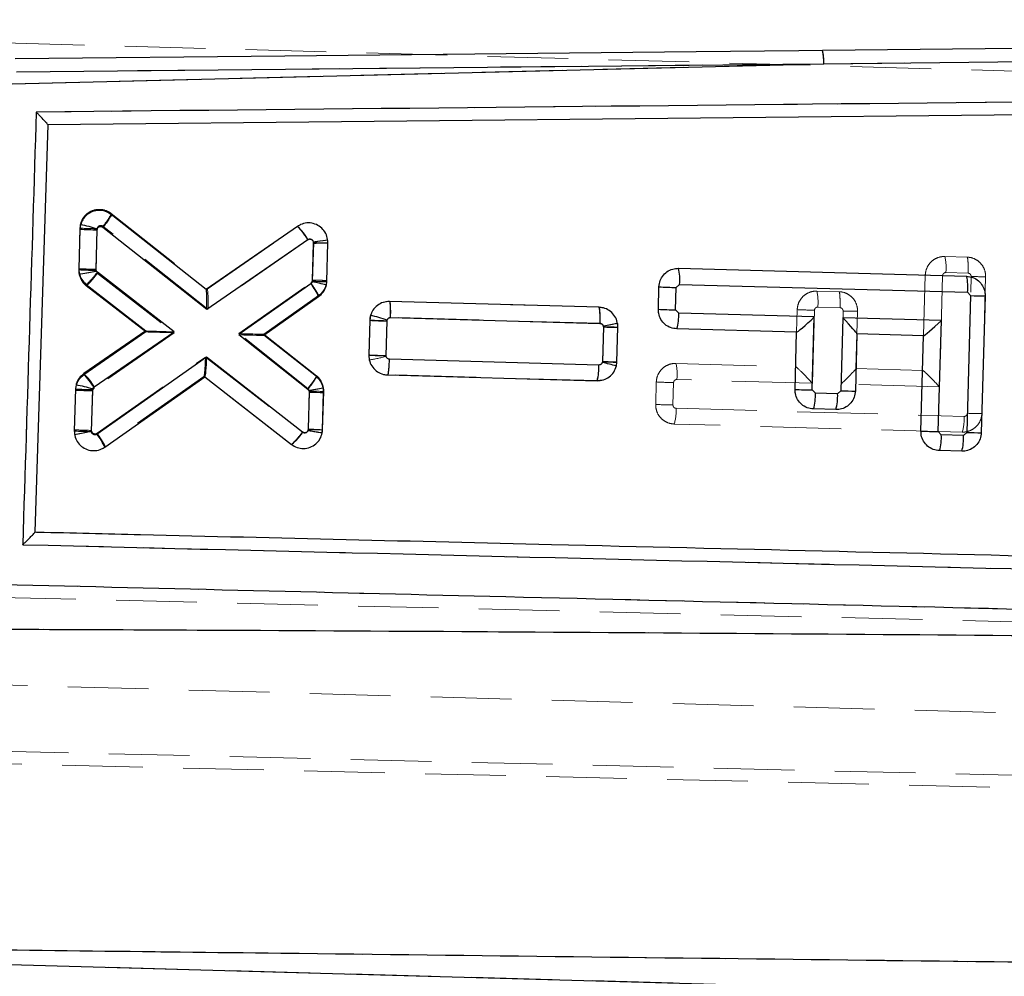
# Model space of a CAD drawing. Header units: millimetres. Extents: x 0 to 420, y 0 to 297.
# Tile 15 of 28: x 173 to 188, y 228 to 243. Entities that reach past the tile are written whole.
import ezdxf

# ---------------------------------------------------------------- set-up
doc = ezdxf.new("R2010")
doc.units = ezdxf.units.MM
doc.linetypes.add('HIDDEN', pattern=[1.905, 1.27, -0.635])
doc.layers.add('FORMATO', color=179, linetype='Continuous')
doc.styles.add('SLDTEXTSTYLE0', font='TXT', dxfattribs={"width": 0.75})
doc.dimstyles.new('SLDDIMSTYLE1', dxfattribs={"dimtxt": 3.5, "dimasz": 3.302, "dimexe": 0, "dimexo": 0.0625, "dimgap": 0.875, "dimtad": 1, "dimdec": 1, "dimrnd": 1e-09, "dimzin": 12, "dimdsep": 46, "dimtxsty": 'SLDTEXTSTYLE0', "dimsah": 1, "dimcen": 0.09, "dimadec": 0, "dimazin": 3, "dimtfac": 1, "dimtofl": 0, "dimtmove": 0, "dimatfit": 3, "dimfxl": 0, "dimfrac": 2, "dimtolj": 1, "dimtzin": 12, "dimarcsym": 0})
doc.dimstyles.new('SLDDIMSTYLE2', dxfattribs={"dimtxt": 3.5, "dimasz": 3.302, "dimexe": 0, "dimexo": 0.0625, "dimgap": 0.875, "dimtad": 1, "dimdec": 1, "dimrnd": 1e-09, "dimzin": 12, "dimdsep": 46, "dimtxsty": 'SLDTEXTSTYLE0', "dimsah": 1, "dimcen": 0.09, "dimadec": 0, "dimazin": 3, "dimtfac": 1, "dimtdec": 1, "dimtofl": 0, "dimtmove": 0, "dimatfit": 3, "dimfxl": 0, "dimfrac": 2, "dimtolj": 1, "dimtzin": 12, "dimarcsym": 0})

# ---------------------------------------------------------------- blocks, each defined once
blk = doc.blocks.new('_D_2')
at = {"layer": 'FORMATO'}
for p, q in [((226.79, 236.722), (226.756, 272.936)), ((60.113, 246.912), (60.088, 272.777)), ((60.089, 271.777), (226.757, 271.936))]:
    blk.add_line(p, q, dxfattribs=at)
for points in [[(226.757, 271.936), (223.454, 272.441), (223.455, 271.425)], [(60.089, 271.777), (63.392, 271.273), (63.391, 272.289)]]:
    blk.add_solid(points, dxfattribs=at)
at = {"layer": 'FORMATO', "insert": (135.907, 276.361), "char_height": 3.5, "attachment_point": 1, "rotation": 0.0544, "style": 'SLDTEXTSTYLE0'}
blk.add_mtext('166.7', dxfattribs=at)
blk = doc.blocks.new('_D_3')
at = {"layer": 'FORMATO'}
for p, q in [((205.36, 248.571), (238.138, 248.571)), ((237.138, 248.571), (237.138, 214.218)), ((128.555, 214.218), (238.138, 214.218))]:
    blk.add_line(p, q, dxfattribs=at)
for points in [[(237.138, 248.571), (236.63, 245.269), (237.646, 245.269)], [(237.138, 214.218), (237.646, 217.52), (236.63, 217.52)]]:
    blk.add_solid(points, dxfattribs=at)
at = {"layer": 'FORMATO', "insert": (232.626, 227.164), "char_height": 3.5, "attachment_point": 1, "rotation": 90, "style": 'SLDTEXTSTYLE0'}
blk.add_mtext('34.4', dxfattribs=at)

msp = doc.modelspace()

# ---------------------------------------------------------------- linework, layer by layer
at = {"color": 7, "linetype": 'HIDDEN', "lineweight": 18}
for p, q in [((166.5744, 242.9145), (201.5075, 241.9417)), ((185.1946, 242.4277), (202.3571, 242.5991)), ((172.1978, 242.1058), (185.1946, 242.4277)), ((172.487, 242.2993), (185.1946, 242.4277)), ((173.981, 240.0693), (175.4914, 238.8761)), ((173.4691, 239.1818), (173.4873, 239.8395)), ((173.7592, 239.8298), (173.741, 239.1723)), ((175.5026, 238.5633), (173.848, 239.8704)), ((175.4903, 238.877), (176.9106, 239.8627)), ((176.9106, 239.8627), (176.9107, 239.8628)), ((177.075, 239.6545), (175.5026, 238.5633)), ((177.1446, 239.023), (177.1606, 239.5997)), ((177.1606, 239.5997), (177.1594, 239.6222)), ((177.3888, 239.6054), (177.3725, 239.0174)), ((177.3862, 239.6538), (177.3862, 239.6538)), ((187.1013, 239.3931), (187.4513, 239.3834)), ((187.5134, 239.3749), (187.4512, 239.3834)), ((173.4691, 239.1818), (173.4743, 239.1172)), ((173.741, 239.1723), (173.7419, 239.1611)), ((173.7419, 239.1611), (173.7623, 239.1279)), ((173.7623, 239.1279), (174.9688, 238.1934)), ((187.4664, 239.1308), (187.1164, 239.1405)), ((173.4743, 239.1172), (173.5003, 239.0475)), ((175.9884, 238.1799), (177.1206, 238.978)), ((186.7665, 238.1476), (186.7931, 239.1016)), ((187.065, 239.0919), (187.0162, 237.3417)), ((187.4548, 236.9259), (187.5148, 239.0787)), ((187.7427, 239.0752), (187.6828, 236.9216)), ((174.5243, 238.2071), (173.587, 238.9331)), ((185.0854, 238.849), (185.4354, 238.8393)), ((185.4353, 238.8393), (185.0854, 238.849)), ((185.4354, 238.8393), (185.4353, 238.8393)), ((185.4975, 238.8308), (185.4353, 238.8393)), ((177.2436, 238.777), (176.3838, 238.1709)), ((178.3621, 238.6878), (178.3623, 238.6878)), ((181.6584, 238.5953), (178.3621, 238.6878)), ((178.3623, 238.6878), (181.6584, 238.5953)), ((184.7673, 238.2025), (184.7772, 238.5575)), ((185.0491, 238.5478), (185.017, 237.3978)), ((185.4504, 238.5867), (185.1005, 238.5964)), ((185.4669, 237.3852), (185.4989, 238.5346)), ((185.7017, 237.6308), (185.7268, 238.5311)), ((185.7268, 238.5311), (185.7169, 238.1768)), ((178.0337, 237.8443), (178.0488, 238.3924)), ((178.3207, 238.3815), (178.3055, 237.8345)), ((181.6738, 238.3427), (178.3773, 238.4352)), ((173.5473, 237.5292), (174.5243, 238.2071)), ((174.5243, 238.2071), (173.5473, 237.5292)), ((174.5247, 238.2226), (174.5247, 238.2226)), ((181.7107, 237.7407), (181.7258, 238.2878)), ((181.7258, 238.2878), (181.725, 238.2988)), ((181.9537, 238.2837), (181.9386, 237.7357)), ((181.9386, 237.7357), (181.9537, 238.2837)), ((181.9537, 238.2837), (181.949, 238.3462)), ((174.9688, 238.1934), (173.7129, 237.3218)), ((177.0761, 237.3185), (175.9884, 238.1799)), ((176.3834, 238.1553), (176.3833, 238.1552)), ((176.3838, 238.1709), (177.2095, 237.5171)), ((185.7169, 238.176), (185.7017, 237.6296)), ((173.7577, 236.6118), (175.4627, 237.8107)), ((175.4627, 237.8107), (176.9916, 236.6264)), ((178.3055, 237.8345), (178.3068, 237.8216)), ((178.3583, 237.7793), (181.6544, 237.6869)), ((181.9337, 237.7012), (181.9386, 237.7357)), ((181.9347, 237.7048), (181.9161, 237.6379)), ((182.8676, 237.7103), (184.7529, 237.6574)), ((185.7017, 237.6308), (186.7521, 237.6013)), ((173.5473, 237.5292), (173.5212, 237.5056)), ((175.4347, 237.5036), (173.8791, 236.4097)), ((176.8166, 236.4314), (175.4335, 237.5027)), ((178.3294, 237.5321), (178.3294, 237.5321)), ((181.6257, 237.4397), (178.3294, 237.5321)), ((181.6257, 237.4397), (181.7044, 237.451)), ((181.6472, 237.441), (181.6257, 237.4397)), ((181.6257, 237.4397), (181.6257, 237.4397)), ((185.017, 237.3978), (182.8826, 237.4577)), ((173.3996, 236.6667), (173.4168, 237.2882)), ((173.6886, 237.2768), (173.6714, 236.657)), ((177.0956, 237.2853), (177.0761, 237.3185)), ((177.0795, 236.6679), (177.0963, 237.2752)), ((177.0963, 237.2752), (177.0956, 237.2853)), ((177.3242, 237.2711), (177.3074, 236.6637)), ((182.5495, 237.0653), (182.5593, 237.4187)), ((182.8312, 237.4091), (182.8214, 237.0565)), ((187.0162, 237.3417), (185.4669, 237.3852)), ((182.87, 237.0044), (187.4034, 236.8773)), ((173.6714, 236.657), (173.6725, 236.6452)), ((187.3745, 236.6301), (182.841, 236.7572)), ((173.4065, 236.5933), (173.4065, 236.5934)), ((173.8791, 236.4097), (173.879, 236.4097)), ((198.178, 233.4054), (172.2271, 234.0282)), ((201.2263, 231.8456), (166.2933, 232.8184)), ((166.3256, 231.7498), (220.2746, 230.466)), ((220.1834, 230.2841), (166.0487, 231.5558)), ((170.1284, 228.3155), (195.0617, 227.6211))]:
    msp.add_line(p, q, dxfattribs=at)
at = {"color": 7, "linetype": 'Continuous', "lineweight": 25}
for p, q in [((185.1946, 242.4277), (202.3571, 242.5991)), ((172.1978, 242.1058), (185.1946, 242.4277)), ((172.487, 242.2993), (185.1946, 242.4277)), ((201.5786, 241.7586), (172.9798, 241.4666)), ((172.9798, 241.4666), (172.7779, 235.0582)), ((175.4718, 238.8753), (173.9805, 240.0532)), ((173.4875, 239.8233), (173.47, 239.2017)), ((173.4985, 239.8961), (173.4875, 239.8233)), ((173.742, 239.193), (173.7594, 239.8137)), ((173.7594, 239.8137), (173.7613, 239.8262)), ((173.8482, 239.8538), (175.4836, 238.562)), ((176.9123, 239.868), (175.4718, 238.8753)), ((175.4836, 238.562), (177.0761, 239.6594)), ((177.1615, 239.613), (177.1445, 239.0057)), ((177.3724, 239.0013), (177.3894, 239.6087)), ((174.9692, 238.2074), (173.7635, 239.1477)), ((182.9092, 239.2075), (187.4428, 239.0821)), ((177.1433, 238.9958), (177.1221, 238.9638)), ((177.1445, 239.0057), (177.1433, 238.9958)), ((177.3655, 238.9448), (177.3724, 239.0013)), ((173.587, 238.9539), (174.5247, 238.2226)), ((175.4718, 238.8753), (175.4729, 238.8744)), ((177.1221, 238.9638), (175.988, 238.1641)), ((182.5912, 238.5627), (182.6011, 238.916)), ((182.863, 238.553), (182.873, 238.9063)), ((182.873, 238.9063), (182.9243, 238.9549)), ((182.9243, 238.9549), (187.4578, 238.8295)), ((187.4578, 238.8295), (187.5064, 238.7781)), ((176.3834, 238.1553), (177.2442, 238.7622)), ((181.6578, 238.5937), (178.3615, 238.6848)), ((187.5064, 238.7781), (187.4464, 236.6246)), ((187.7343, 238.7738), (187.6744, 236.6203)), ((182.9116, 238.5016), (182.863, 238.553)), ((178.0488, 238.3895), (178.0335, 237.8415)), ((178.0612, 238.4672), (178.0488, 238.3895)), ((178.3054, 237.8318), (178.3207, 238.3799)), ((178.3207, 238.3799), (178.3229, 238.3935)), ((178.3769, 238.4322), (181.6724, 238.3411)), ((185.0461, 238.4426), (182.9116, 238.5016)), ((185.0141, 237.2925), (185.0461, 238.4426)), ((185.496, 238.4301), (185.4639, 237.28)), ((187.0454, 238.3873), (185.496, 238.4301)), ((186.9966, 236.6371), (187.0454, 238.3873)), ((174.5247, 238.2226), (173.5485, 237.5499)), ((173.7123, 237.3414), (174.9692, 238.2074)), ((181.7258, 238.2852), (181.7105, 237.7371)), ((181.9384, 237.7327), (181.9538, 238.2807)), ((184.7673, 238.2023), (182.8828, 238.2544)), ((184.7422, 237.3022), (184.7673, 238.2023)), ((184.7684, 238.2022), (184.7673, 238.2023)), ((175.988, 238.1641), (177.0743, 237.3041)), ((177.2081, 237.5023), (176.3834, 238.1553)), ((185.7169, 238.176), (185.6919, 237.2757)), ((185.7169, 238.1768), (185.7169, 238.176)), ((186.7665, 238.147), (185.7169, 238.176)), ((186.7247, 236.6468), (186.7665, 238.147)), ((186.7677, 238.147), (186.7665, 238.147)), ((175.4816, 237.8083), (173.7568, 236.5953)), ((176.9906, 236.6315), (175.4816, 237.8083)), ((181.6551, 237.6852), (178.3591, 237.7763)), ((181.7105, 237.7371), (181.709, 237.7259)), ((181.9302, 237.6705), (181.9384, 237.7327)), ((173.8786, 236.3936), (175.4519, 237.5)), ((175.4531, 237.5008), (175.4519, 237.5)), ((175.4519, 237.5), (176.8152, 236.4368)), ((178.3299, 237.5291), (181.6262, 237.438)), ((173.417, 237.3082), (173.3985, 236.6505)), ((173.4257, 237.3724), (173.417, 237.3082)), ((173.6704, 236.6408), (173.6888, 237.2984)), ((173.6888, 237.2984), (173.6904, 237.3096)), ((173.6904, 237.3096), (173.7123, 237.3414)), ((185.0627, 237.2412), (185.0141, 237.2925)), ((185.4639, 237.28), (185.4126, 237.2314)), ((177.0955, 237.2593), (177.0793, 236.6813)), ((177.3069, 236.667), (177.3234, 237.255)), ((185.4126, 237.2314), (185.0627, 237.2412)), ((185.3836, 236.9842), (185.0338, 236.994)), ((177.0793, 236.6813), (177.0767, 236.6575)), ((177.3017, 236.6189), (177.3069, 236.667)), ((187.0452, 236.5857), (186.9966, 236.6371)), ((187.3951, 236.576), (187.0452, 236.5857)), ((187.4464, 236.6246), (187.3951, 236.576)), ((187.3661, 236.3288), (187.0163, 236.3385)), ((172.7779, 235.0582), (172.7779, 235.0572)), ((170.1284, 228.3155), (195.0617, 227.6211))]:
    msp.add_line(p, q, dxfattribs=at)
at = {"color": 7, "linetype": 'Continuous', "lineweight": 25, "flags": 128}
for points in [[(201.036, 242.7959), (200.3524, 242.7891), (193.8778, 242.7237), (185.177, 242.635)], [(185.177, 242.635), (184.804, 242.6311), (183.1853, 242.6145), (176.7107, 242.5476), (172.4701, 242.5034)]]:
    msp.add_lwpolyline(points, dxfattribs=at)
at = {"color": 7, "linetype": 'HIDDEN', "lineweight": 18, "flags": 128}
for points in [[(178.2678, 238.6714), (178.3009, 238.6833), (178.3621, 238.6878), (178.3621, 238.6878), (178.3621, 238.6878)], [(177.1087, 236.3917), (177.0598, 236.3731), (176.9601, 236.3707), (176.8632, 236.4017), (176.8166, 236.4314), (176.8166, 236.4314), (176.8166, 236.4314)]]:
    msp.add_lwpolyline(points, dxfattribs=at)
at = {"color": 7, "linetype": 'Continuous', "lineweight": 25}
for centre, radius, start, end in [((184.4568, 242.4694), 0.739, 356.76289, 12.94602), ((173.9168, 248.1167), 8.3046, 267.03686, 268.91392), ((172.2735, 234.7576), 5.2825, 73.64208, 76.59173), ((176.1904, 239.1323), 1.0307, 30.76015, 45.54458), ((177.3996, 246.1867), 6.578, 267.92603, 269.91173), ((182.1931, 239.038), 0.7359, 353.51229, 13.3136), ((175.7763, 232.5306), 6.6081, 76.08455, 78.06121), ((177.384, 245.5912), 6.5899, 267.91704, 269.89916), ((186.7266, 238.9126), 0.7359, 353.51229, 13.3136), ((176.4288, 238.4062), 0.8897, 23.58327, 38.80731), ((183.0346, 247.2439), 8.3392, 267.02001, 268.88929), ((187.7429, 245.3386), 6.5648, 267.93604, 269.92574), ((183.0247, 246.8906), 8.3392, 267.02001, 268.88929), ((178.4772, 246.6753), 8.2969, 267.04065, 268.91946), ((176.8982, 233.8347), 4.7763, 72.64517, 75.90693), ((182.1929, 238.4603), 0.72, 343.38138, 3.28768), ((181.9749, 245.2516), 6.9709, 267.95245, 269.82622), ((178.4671, 246.1704), 8.3402, 267.01999, 268.88906), ((181.9505, 244.3266), 6.5939, 267.91407, 269.895), ((180.9363, 237.6439), 0.72, 343.38225, 3.2882), ((180.471, 232.3108), 5.5548, 74.77015, 77.12213), ((172.8267, 236.8143), 1.0306, 30.75712, 45.54324), ((173.8533, 245.6585), 8.3617, 267.00909, 268.87333), ((172.1603, 231.4424), 6.0635, 75.38371, 77.95411), ((185.1738, 245.6142), 8.3232, 267.02777, 268.90062), ((185.7004, 243.8405), 6.5648, 267.93604, 269.92574), ((177.3336, 243.8337), 6.5787, 267.92604, 269.91159), ((184.3439, 237.2), 0.72, 343.36987, 3.27642), ((184.6938, 237.1903), 0.72, 343.36987, 3.27642), ((173.8321, 244.9787), 8.3395, 267.01985, 268.88906), ((173.0636, 236.0391), 0.8888, 23.50176, 38.74269), ((187.1563, 244.9588), 8.3232, 267.02777, 268.90062), ((186.3264, 236.5446), 0.72, 343.36987, 3.27642), ((186.6763, 236.5348), 0.72, 343.36987, 3.27642), ((187.6829, 243.1851), 6.5648, 267.93604, 269.92574)]:
    msp.add_arc(centre, radius, start, end, dxfattribs=at)
at = {"color": 7, "linetype": 'HIDDEN', "lineweight": 18}
for centre, radius, start, end in [((184.4568, 242.4694), 0.739, 356.76289, 12.94602), ((173.2648, 240.4043), 0.7906, 317.52655, 334.93218), ((173.9169, 248.1354), 8.307, 267.03568, 268.91219), ((186.3839, 239.2237), 0.7372, 353.51999, 13.28553), ((173.7729, 239.1736), 0.3039, 178.44506, 190.68393), ((173.8932, 247.4331), 8.2622, 267.05773, 268.94441), ((173.7744, 239.1744), 0.3055, 190.78471, 232.16965), ((187.7273, 245.4455), 6.3704, 268.0883, 270.1388), ((184.3693, 238.6796), 0.7359, 353.5097, 13.31061), ((185.2088, 246.8703), 8.324, 267.0278, 268.90054), ((185.7111, 244.8994), 6.3683, 268.0901, 270.14127), ((181.9567, 244.8037), 6.52, 267.97029, 269.97368), ((181.648, 238.292), 0.3059, 358.4424, 10.21092), ((178.4737, 246.225), 8.3922, 266.99442, 268.85188), ((177.716, 239.984), 2.2417, 278.35429, 285.28152), ((182.1515, 237.541), 0.7359, 353.49707, 13.29888), ((177.0204, 237.279), 0.304, 9.26635, 51.542), ((177.3282, 243.799), 6.5279, 267.96423, 269.9652), ((177.0187, 237.2795), 0.3056, 358.43577, 9.12733), ((182.989, 245.7164), 8.3088, 267.03563, 268.9118), ((182.9485, 245.1131), 8.0576, 267.16162, 269.09618), ((182.1512, 236.9633), 0.72, 343.35962, 3.26596), ((186.6846, 236.8361), 0.72, 343.37439, 3.28112), ((187.6913, 243.4882), 6.5666, 267.93621, 269.92544), ((173.8292, 244.9629), 8.3074, 267.03551, 268.91194), ((177.3143, 243.2153), 6.5516, 267.94604, 269.93975), ((176.2517, 237.1148), 0.8866, 309.57507, 326.56948)]:
    msp.add_arc(centre, radius, start, end, dxfattribs=at)
for centre, major_axis, ratio, start_param, end_param in [((177.1386, 239.6024), (0.2502, 0.003), 0.0119261, 4.8002099, 6.2831853), ((175.4806, 238.566), (0.0096, 0.3106), 0.0709759, 4.7058754, 6.2306505), ((174.9468, 238.1961), (0.4225, -0.0111), 0.0050435, 3.1484688, 4.7645602), ((175.9664, 238.1826), (0.4174, -0.0116), 0.0050159, 4.7652117, 6.2764752), ((175.4407, 237.8134), (0.0072, 0.3102), 0.0710097, 3.1939699, 4.7053099), ((184.9951, 237.4005), (-0.2427, 0.2567), 0.0399855, 4.6640637, 6.2432132), ((185.4449, 237.3879), (0.2566, 0.2426), 0.0483726, 4.7523611, 6.23486), ((186.9943, 237.3444), (-0.2427, 0.2567), 0.0399855, 4.6640637, 6.2432132)]:
    msp.add_ellipse(centre, major_axis=major_axis, ratio=ratio, start_param=start_param, end_param=end_param, dxfattribs=at)
at = {"color": 7, "linetype": 'Continuous', "lineweight": 25}
for centre, major_axis, ratio, start_param, end_param in [((175.4616, 238.5647), (0.0101, 0.3102), 0.0710733, 4.7059813, 6.2307612), ((185.0241, 238.4453), (0.2566, 0.2427), 0.0483709, 3.1899355, 4.7523436), ((185.474, 238.4328), (-0.2428, 0.2566), 0.0399838, 3.1815472, 4.6640462), ((187.0234, 238.39), (0.2566, 0.2427), 0.0483709, 3.1899355, 4.7523436), ((174.9472, 238.2101), (0.4225, -0.0125), 0.0048715, 3.1482343, 4.7645765), ((175.966, 238.1669), (0.4174, -0.0116), 0.0050216, 4.7652111, 6.2764676), ((175.4596, 237.811), (0.0077, 0.3106), 0.0709339, 3.1940964, 4.7054322), ((177.0573, 236.684), (0.2496, -0.017), 0.0048534, 4.8008813, 6.2831853)]:
    msp.add_ellipse(centre, major_axis=major_axis, ratio=ratio, start_param=start_param, end_param=end_param, dxfattribs=at)
for points, knots in [([(201.9234, 241.9579), (197.0414, 241.9093), (187.3336, 241.8126), (177.6254, 241.7144), (172.7994, 241.6656)], [0, 0, 0, 0, 0.502896, 1, 1, 1, 1]), ([(172.7994, 241.6656), (172.764, 240.5331), (172.693, 238.2638), (172.6222, 235.9946), (172.5867, 234.8578)], [0, 0, 0, 0, 0.4990478, 1, 1, 1, 1]), ([(172.9799, 241.4671), (172.9783, 241.47), (172.9753, 241.4759), (172.9505, 241.5052), (172.9056, 241.5547), (172.8511, 241.6123), (172.8127, 241.652), (172.8, 241.6649), (172.7994, 241.6656)], [0, 0, 0, 0, 0.1572191, 0.313515, 0.5425124, 0.8512115, 0.9921326, 1, 1, 1, 1]), ([(173.9805, 240.0532), (173.9512, 240.0718), (173.8927, 240.109), (173.7877, 240.1238), (173.6846, 240.1053), (173.5941, 240.0528), (173.529, 239.9794), (173.5078, 239.9216), (173.4985, 239.8961)], [0, 0, 0, 0, 0.1731151, 0.3462173, 0.519533, 0.6923944, 0.8642217, 1, 1, 1, 1]), ([(173.9806, 240.0531), (173.9806, 240.0496), (173.9805, 240.0426), (173.9583, 240.0052), (173.9225, 239.9527), (173.8891, 239.9073), (173.8638, 239.8741), (173.8549, 239.8625), (173.8482, 239.8538)], [0, 0, 0, 0, 0.2211504, 0.4423008, 0.6634514, 0.8846023, 0.9125599, 1, 1, 1, 1]), ([(177.3894, 239.6087), (177.387, 239.643), (177.3822, 239.7115), (177.3325, 239.8038), (177.2575, 239.8754), (177.1621, 239.9177), (177.0583, 239.9263), (176.9724, 239.9048), (176.9277, 239.8774), (176.9123, 239.868)], [0, 0, 0, 0, 0.1526153, 0.3052201, 0.457594, 0.611822, 0.7648719, 0.9188558, 1, 1, 1, 1]), ([(173.7613, 239.8262), (173.7634, 239.8318), (173.7678, 239.843), (173.7809, 239.8559), (173.7973, 239.8641), (173.8158, 239.8665), (173.8338, 239.8631), (173.8436, 239.8567), (173.8482, 239.8538)], [0, 0, 0, 0, 0.1664561, 0.3328421, 0.5011138, 0.673237, 0.8488033, 1, 1, 1, 1]), ([(177.0761, 239.6594), (177.0789, 239.6611), (177.0869, 239.666), (177.1022, 239.6699), (177.1208, 239.6682), (177.1379, 239.6608), (177.1513, 239.6479), (177.1602, 239.6315), (177.1611, 239.6192), (177.1615, 239.613)], [0, 0, 0, 0, 0.0814593, 0.23574644, 0.38594308, 0.54415518, 0.69418349, 0.84709127, 1, 1, 1, 1]), ([(173.47, 239.2017), (173.4713, 239.1769), (173.4744, 239.1178), (173.5112, 239.0273), (173.5615, 238.9786), (173.587, 238.9539)], [0, 0, 0, 0, 0.2624948, 0.6253743, 1, 1, 1, 1]), ([(173.47, 239.2017), (173.4728, 239.2014), (173.4783, 239.2008), (173.5214, 239.1991), (173.5848, 239.197), (173.6531, 239.1951), (173.7068, 239.1937), (173.7325, 239.1932), (173.742, 239.193)], [0, 0, 0, 0, 0.2032151, 0.4064301, 0.6096453, 0.812861, 0.9313396, 1, 1, 1, 1]), ([(173.587, 238.9539), (173.5887, 238.9538), (173.592, 238.9538), (173.6046, 238.9638), (173.6224, 238.9809), (173.6451, 239.0051), (173.6717, 239.0351), (173.7011, 239.0699), (173.7322, 239.1079), (173.753, 239.1345), (173.7635, 239.1477)], [0, 0, 0, 0, 0.125, 0.25, 0.375, 0.5, 0.625, 0.75, 0.875, 1, 1, 1, 1]), ([(173.7635, 239.1477), (173.7597, 239.1513), (173.7524, 239.158), (173.7468, 239.1686), (173.7428, 239.18), (173.7423, 239.1875), (173.742, 239.193)], [0, 0, 0, 0, 0.2994842, 0.5704847, 0.6862732, 1, 1, 1, 1]), ([(182.6011, 238.916), (182.6053, 238.9495), (182.6138, 239.0165), (182.6676, 239.1047), (182.7452, 239.1704), (182.8305, 239.2044), (182.8867, 239.2066), (182.9092, 239.2075)], [0, 0, 0, 0, 0.2137115, 0.4274203, 0.6412631, 0.855703, 1, 1, 1, 1]), ([(187.4428, 239.0821), (187.4765, 239.0778), (187.544, 239.0692), (187.6327, 239.0147), (187.6984, 238.9362), (187.7315, 238.851), (187.7336, 238.7955), (187.7343, 238.7738)], [0, 0, 0, 0, 0.2157112, 0.4314226, 0.6470553, 0.8621247, 1, 1, 1, 1]), ([(177.2442, 238.7622), (177.27, 238.7845), (177.3217, 238.8291), (177.3543, 238.8989), (177.3639, 238.9383), (177.3655, 238.9448)], [0, 0, 0, 0, 0.4551944, 0.910429, 1, 1, 1, 1]), ([(178.3615, 238.6848), (178.327, 238.6824), (178.2579, 238.6774), (178.1654, 238.6268), (178.0955, 238.5547), (178.0721, 238.4949), (178.0612, 238.4672)], [0, 0, 0, 0, 0.2595257, 0.5190971, 0.7774615, 1, 1, 1, 1]), ([(178.3769, 238.4322), (178.3773, 238.4498), (178.3783, 238.497), (178.3776, 238.5684), (178.3742, 238.6331), (178.3688, 238.6763), (178.364, 238.682), (178.3616, 238.6848)], [0, 0, 0, 0, 0.1343098, 0.3592668, 0.5728446, 0.7864223, 1, 1, 1, 1]), ([(181.9538, 238.2807), (181.9514, 238.3149), (181.9466, 238.3831), (181.897, 238.4754), (181.8221, 238.5465), (181.7374, 238.5859), (181.6805, 238.5914), (181.6578, 238.5937)], [0, 0, 0, 0, 0.2131958, 0.4263505, 0.6405669, 0.856354, 1, 1, 1, 1]), ([(182.8828, 238.2544), (182.849, 238.2587), (182.7815, 238.2672), (182.6929, 238.3217), (182.6272, 238.4002), (182.594, 238.4855), (182.592, 238.541), (182.5912, 238.5627)], [0, 0, 0, 0, 0.2156999, 0.4314024, 0.6469678, 0.8619117, 1, 1, 1, 1]), ([(178.3229, 238.3935), (178.3252, 238.3991), (178.3298, 238.4103), (178.3432, 238.423), (178.3594, 238.4311), (178.3712, 238.4319), (178.3769, 238.4322)], [0, 0, 0, 0, 0.2522568, 0.5044095, 0.75941, 1, 1, 1, 1]), ([(181.6724, 238.3411), (181.6767, 238.3406), (181.6872, 238.3395), (181.7025, 238.3322), (181.7158, 238.3194), (181.7246, 238.3032), (181.7254, 238.2912), (181.7258, 238.2852)], [0, 0, 0, 0, 0.1526881, 0.3701798, 0.5824482, 0.7911571, 1, 1, 1, 1]), ([(178.0335, 237.8415), (178.0359, 237.8073), (178.0409, 237.739), (178.0907, 237.6468), (178.1658, 237.5759), (178.2505, 237.5367), (178.3072, 237.5313), (178.3299, 237.5291)], [0, 0, 0, 0, 0.2134165, 0.4267957, 0.6411528, 0.8570339, 1, 1, 1, 1]), ([(178.3591, 237.7763), (178.3548, 237.7767), (178.3443, 237.7778), (178.3289, 237.7851), (178.3155, 237.7979), (178.3068, 237.814), (178.3058, 237.8259), (178.3054, 237.8318)], [0, 0, 0, 0, 0.1528052, 0.3712968, 0.5849321, 0.795346, 1, 1, 1, 1]), ([(178.3299, 237.5291), (178.3325, 237.5318), (178.3376, 237.5372), (178.3454, 237.5801), (178.3524, 237.6447), (178.3569, 237.7147), (178.3586, 237.7603), (178.3591, 237.7763)], [0, 0, 0, 0, 0.21587375, 0.4317475, 0.64762128, 0.87679984, 1, 1, 1, 1]), ([(181.6262, 237.438), (181.6606, 237.4404), (181.7296, 237.4453), (181.8218, 237.4956), (181.8957, 237.5714), (181.9186, 237.6372), (181.9302, 237.6705)], [0, 0, 0, 0, 0.2493006, 0.49865, 0.746723, 1, 1, 1, 1]), ([(181.709, 237.7259), (181.7071, 237.7203), (181.7031, 237.7089), (181.6903, 237.6955), (181.6737, 237.6865), (181.6613, 237.6857), (181.6551, 237.6852)], [0, 0, 0, 0, 0.24044739, 0.49082059, 0.74563077, 1, 1, 1, 1]), ([(173.5485, 237.5499), (173.5223, 237.5278), (173.4698, 237.4834), (173.4371, 237.4151), (173.427, 237.3772), (173.4257, 237.3724)], [0, 0, 0, 0, 0.4654895, 0.9310244, 1, 1, 1, 1]), ([(177.0743, 237.3041), (177.0808, 237.3123), (177.0898, 237.3237), (177.1153, 237.3567), (177.1493, 237.4023), (177.1855, 237.4546), (177.2079, 237.4918), (177.208, 237.4988), (177.2081, 237.5023)], [0, 0, 0, 0, 0.083181, 0.11516, 0.3363704, 0.5575804, 0.7787902, 1, 1, 1, 1]), ([(177.3234, 237.255), (177.3222, 237.2797), (177.3193, 237.3387), (177.283, 237.4289), (177.2332, 237.4776), (177.2081, 237.5023)], [0, 0, 0, 0, 0.26235305, 0.62687594, 1, 1, 1, 1]), ([(177.0743, 237.3041), (177.0788, 237.2996), (177.0878, 237.2908), (177.0946, 237.2745), (177.0952, 237.2638), (177.0955, 237.2593)], [0, 0, 0, 0, 0.3705289, 0.7405767, 1, 1, 1, 1]), ([(185.0338, 236.994), (185, 236.9982), (184.9325, 237.0068), (184.8438, 237.0614), (184.7781, 237.1399), (184.745, 237.2251), (184.743, 237.2806), (184.7422, 237.3022)], [0, 0, 0, 0, 0.215785, 0.4315713, 0.647247, 0.8623046, 1, 1, 1, 1]), ([(185.6919, 237.2757), (185.6876, 237.2422), (185.6792, 237.1753), (185.6253, 237.0871), (185.5479, 237.0214), (185.4625, 236.9873), (185.4063, 236.9851), (185.3836, 236.9842)], [0, 0, 0, 0, 0.21361284, 0.42722499, 0.64092792, 0.85522274, 1, 1, 1, 1]), ([(173.3985, 236.6505), (173.4009, 236.6164), (173.4058, 236.5482), (173.4552, 236.4565), (173.5299, 236.385), (173.6252, 236.3423), (173.7293, 236.3336), (173.8165, 236.3551), (173.8622, 236.3834), (173.8786, 236.3936)], [0, 0, 0, 0, 0.1511903, 0.3023597, 0.4528589, 0.6075953, 0.760056, 0.9139394, 1, 1, 1, 1]), ([(177.0767, 236.6575), (177.076, 236.6556), (177.0733, 236.6479), (177.065, 236.6358), (177.0498, 236.6247), (177.0311, 236.6192), (177.0116, 236.6203), (176.9979, 236.6261), (176.9917, 236.6307), (176.9906, 236.6315)], [0, 0, 0, 0, 0.0586373, 0.2322905, 0.4091971, 0.5859798, 0.7793384, 0.9596818, 1, 1, 1, 1]), ([(177.0767, 236.6575), (177.079, 236.657), (177.09, 236.6548), (177.1279, 236.6474), (177.1884, 236.6371), (177.251, 236.627), (177.2936, 236.6203), (177.299, 236.6194), (177.3017, 236.6189)], [0, 0, 0, 0, 0.0192936, 0.0910987, 0.31848, 0.5456998, 0.7728486, 1, 1, 1, 1]), ([(173.7568, 236.5953), (173.7538, 236.5935), (173.7455, 236.5884), (173.7299, 236.5846), (173.7109, 236.5863), (173.6938, 236.594), (173.6805, 236.6068), (173.6718, 236.6228), (173.6709, 236.6348), (173.6704, 236.6408)], [0, 0, 0, 0, 0.0865987, 0.2432128, 0.3931035, 0.5585647, 0.7020011, 0.8509736, 1, 1, 1, 1]), ([(176.8152, 236.4368), (176.8446, 236.4184), (176.9033, 236.3814), (177.0084, 236.3671), (177.1114, 236.3862), (177.2017, 236.4391), (177.2718, 236.5188), (177.2917, 236.5854), (177.3017, 236.6189)], [0, 0, 0, 0, 0.1668087, 0.33360422, 0.50061211, 0.66709925, 0.83245195, 1, 1, 1, 1]), ([(187.0163, 236.3385), (186.9825, 236.3428), (186.915, 236.3514), (186.8264, 236.406), (186.7606, 236.4845), (186.7275, 236.5697), (186.7255, 236.6251), (186.7247, 236.6468)], [0, 0, 0, 0, 0.2157999, 0.4316001, 0.6473143, 0.8624215, 1, 1, 1, 1]), ([(187.6744, 236.6203), (187.6701, 236.5868), (187.6617, 236.5198), (187.6079, 236.4316), (187.5304, 236.3659), (187.445, 236.3319), (187.3888, 236.3297), (187.3661, 236.3288)], [0, 0, 0, 0, 0.2135987, 0.4271977, 0.6408638, 0.8551099, 1, 1, 1, 1]), ([(172.5867, 234.8578), (172.5874, 234.8584), (172.5999, 234.8703), (172.6404, 234.9091), (172.6982, 234.9662), (172.7464, 235.0167), (172.7728, 235.0469), (172.7762, 235.0538), (172.7779, 235.0572)], [0, 0, 0, 0, 0.007783, 0.140292, 0.4591533, 0.690961, 0.8449786, 1, 1, 1, 1]), ([(172.7779, 235.0582), (172.7936, 235.0578), (173.3483, 235.0445), (176.0591, 234.9794), (184.4328, 234.7784), (192.2684, 234.5904), (197.9475, 234.454)], [0, 0, 0, 0, 0.0018693, 0.0661233, 0.3231391, 1, 1, 1, 1]), ([(172.5867, 234.8578), (176.8431, 234.7545), (185.343, 234.5484), (193.8441, 234.3431), (198.0883, 234.2407)], [0, 0, 0, 0, 0.50076005, 1, 1, 1, 1]), ([(198.2005, 233.6008), (192.1963, 233.7458), (183.5457, 233.9546), (174.8969, 234.1646), (172.251, 234.2288)], [0, 0, 0, 0, 0.6940826, 1, 1, 1, 1]), ([(171.0135, 233.5342), (172.7856, 233.5269), (180.7046, 233.4942), (188.6258, 233.4282), (194.7744, 233.377)], [0, 0, 0, 0, 0.22378, 1, 1, 1, 1]), ([(195.0779, 228.2027), (188.9343, 228.2781), (180.6817, 228.3793), (172.4317, 228.4753), (170.3234, 228.4999)], [0, 0, 0, 0, 0.7444505, 1, 1, 1, 1])]:
    msp.add_open_spline(points, degree=3, knots=knots, dxfattribs=at)
at = {"color": 7, "linetype": 'HIDDEN', "lineweight": 18}
for points, knots in [([(201.9234, 241.9579), (197.0414, 241.9093), (187.3336, 241.8126), (177.6254, 241.7144), (172.7994, 241.6656)], [0, 0, 0, 0, 0.502896, 1, 1, 1, 1]), ([(172.7994, 241.6656), (172.764, 240.5331), (172.693, 238.2638), (172.6222, 235.9946), (172.5867, 234.8578)], [0, 0, 0, 0, 0.4990478, 1, 1, 1, 1]), ([(173.4873, 239.8395), (173.4873, 239.8395), (173.4883, 239.8734), (173.5019, 239.9416), (173.5538, 240.0291), (173.6321, 240.0963), (173.7273, 240.1337), (173.8322, 240.138), (173.9181, 240.1118), (173.965, 240.0819), (173.981, 240.0693), (173.981, 240.0693)], [0, 0, 0, 0, 0.0000895, 0.1517756, 0.304561, 0.4468018, 0.6063421, 0.7530244, 0.9089355, 0.9999105, 1, 1, 1, 1]), ([(173.848, 239.8704), (173.845, 239.8725), (173.8368, 239.8781), (173.8212, 239.8828), (173.8023, 239.8818), (173.7849, 239.8752), (173.7711, 239.8632), (173.7615, 239.8477), (173.76, 239.8358), (173.7592, 239.8298)], [0, 0, 0, 0, 0.0899045, 0.2483393, 0.3990099, 0.5572053, 0.7035497, 0.8517398, 1, 1, 1, 1]), ([(177.1594, 239.6222), (177.1586, 239.6249), (177.1558, 239.6335), (177.1473, 239.6465), (177.1325, 239.6583), (177.114, 239.6646), (177.0945, 239.6641), (177.0815, 239.6588), (177.0757, 239.655), (177.075, 239.6545)], [0, 0, 0, 0, 0.07791, 0.2564191, 0.4326175, 0.6089056, 0.8015264, 0.9749159, 1, 1, 1, 1]), ([(177.1594, 239.6222), (177.1617, 239.6226), (177.1728, 239.6244), (177.2113, 239.63), (177.2723, 239.6377), (177.3353, 239.6456), (177.3781, 239.6514), (177.3835, 239.653), (177.3862, 239.6538)], [0, 0, 0, 0, 0.0186902, 0.0921545, 0.319309, 0.5462631, 0.77313, 1, 1, 1, 1]), ([(186.7931, 239.1016), (186.7931, 239.1016), (186.7942, 239.1352), (186.8077, 239.203), (186.8609, 239.2923), (186.9413, 239.3588), (187.0263, 239.3896), (187.0809, 239.3937), (187.1013, 239.3931), (187.1013, 239.3931)], [0, 0, 0, 0, 0.00012801, 0.21466417, 0.43322508, 0.65224304, 0.869106, 0.99987181, 1, 1, 1, 1]), ([(187.4513, 239.3834), (187.4718, 239.3816), (187.5266, 239.3767), (187.61, 239.3394), (187.686, 239.2686), (187.7338, 239.177), (187.7436, 239.1086), (187.7427, 239.0752), (187.7427, 239.0752)], [0, 0, 0, 0, 0.1311048, 0.3508385, 0.5691418, 0.7846842, 0.9998714, 1, 1, 1, 1]), ([(173.4743, 239.1172), (173.4754, 239.1169), (173.4776, 239.1163), (173.4941, 239.1179), (173.5195, 239.1214), (173.5536, 239.1267), (173.5947, 239.1336), (173.6412, 239.1419), (173.6911, 239.1512), (173.725, 239.1578), (173.7419, 239.1611)], [0, 0, 0, 0, 0.1250073, 0.2500126, 0.3750158, 0.5000168, 0.6250158, 0.7500127, 0.8750074, 1, 1, 1, 1]), ([(187.1164, 239.1405), (187.113, 239.1404), (187.104, 239.1401), (187.0899, 239.1348), (187.0765, 239.1237), (187.0674, 239.1087), (187.0658, 239.0974), (187.065, 239.0919)], [0, 0, 0, 0, 0.1297943, 0.3454049, 0.5651677, 0.7883296, 1, 1, 1, 1]), ([(187.5148, 239.0787), (187.5144, 239.0845), (187.5135, 239.096), (187.5051, 239.1116), (187.4924, 239.1235), (187.4786, 239.1297), (187.4697, 239.1305), (187.4664, 239.1308)], [0, 0, 0, 0, 0.2188648, 0.4377145, 0.656589, 0.8727308, 1, 1, 1, 1]), ([(177.1206, 238.978), (177.1244, 238.9812), (177.132, 238.9876), (177.1381, 238.9978), (177.1429, 239.0094), (177.1439, 239.0172), (177.1446, 239.023)], [0, 0, 0, 0, 0.28562751, 0.56032226, 0.66706421, 1, 1, 1, 1]), ([(177.1206, 238.978), (177.1384, 238.9523), (177.1739, 238.9009), (177.2155, 238.8357), (177.2424, 238.7889), (177.2432, 238.781), (177.2436, 238.777)], [0, 0, 0, 0, 0.2499999, 0.4999998, 0.7499998, 1, 1, 1, 1]), ([(177.1446, 239.023), (177.1524, 239.0227), (177.1912, 239.0214), (177.2553, 239.0194), (177.3211, 239.0178), (177.3642, 239.017), (177.3697, 239.0173), (177.3725, 239.0174)], [0, 0, 0, 0, 0.06408213, 0.31727093, 0.54484774, 0.77242388, 1, 1, 1, 1]), ([(177.3725, 239.0174), (177.3725, 239.0174), (177.3714, 238.9861), (177.3635, 238.9449), (177.3384, 238.8834), (177.305, 238.8297), (177.2659, 238.793), (177.2436, 238.777), (177.2436, 238.777)], [0, 0, 0, 0, 0.0002129, 0.3333611, 0.437425, 0.7071843, 0.9997871, 1, 1, 1, 1]), ([(184.7772, 238.5575), (184.7772, 238.5575), (184.7783, 238.5911), (184.7918, 238.6589), (184.845, 238.7481), (184.9253, 238.8147), (185.0103, 238.8455), (185.0649, 238.8496), (185.0854, 238.849), (185.0854, 238.849)], [0, 0, 0, 0, 0.000128, 0.214684, 0.43310352, 0.65208555, 0.8690707, 0.99987201, 1, 1, 1, 1]), ([(185.4354, 238.8393), (185.4558, 238.8375), (185.5106, 238.8326), (185.594, 238.7953), (185.6701, 238.7246), (185.7178, 238.6329), (185.7276, 238.5645), (185.7268, 238.5311), (185.7268, 238.5311)], [0, 0, 0, 0, 0.1310527, 0.3506756, 0.5690279, 0.7847111, 0.9998714, 1, 1, 1, 1]), ([(178.3623, 238.6878), (178.3647, 238.6849), (178.3695, 238.6793), (178.375, 238.6351), (178.3791, 238.5567), (178.378, 238.4809), (178.3773, 238.4352)], [0, 0, 0, 0, 0.21424, 0.4284799, 0.6555478, 1, 1, 1, 1]), ([(178.0488, 238.3924), (178.0488, 238.3924), (178.0496, 238.4134), (178.054, 238.4574), (178.0738, 238.4963), (178.0841, 238.5164)], [0, 0, 0, 0, 0.0004611, 0.4841365, 1, 1, 1, 1]), ([(181.6584, 238.5953), (181.6612, 238.5914), (181.6669, 238.5836), (181.6727, 238.5251), (181.6755, 238.4416), (181.6743, 238.3756), (181.6738, 238.3427)], [0, 0, 0, 0, 0.25000002, 0.50000001, 0.75000001, 1, 1, 1, 1]), ([(185.1005, 238.5964), (185.0971, 238.5963), (185.0881, 238.596), (185.074, 238.5907), (185.0606, 238.5796), (185.0514, 238.5646), (185.0498, 238.5533), (185.0491, 238.5478)], [0, 0, 0, 0, 0.1301845, 0.3457872, 0.5654895, 0.7884424, 1, 1, 1, 1]), ([(185.4989, 238.5346), (185.4984, 238.5404), (185.4976, 238.5519), (185.4892, 238.5675), (185.4765, 238.5794), (185.4627, 238.5856), (185.4537, 238.5864), (185.4504, 238.5867)], [0, 0, 0, 0, 0.2189421, 0.4378755, 0.656685, 0.8726924, 1, 1, 1, 1]), ([(178.3207, 238.3815), (178.3126, 238.3818), (178.2869, 238.3827), (178.2331, 238.3845), (178.1635, 238.387), (178.1001, 238.3895), (178.0571, 238.3914), (178.0516, 238.3921), (178.0488, 238.3924)], [0, 0, 0, 0, 0.0588155, 0.1871336, 0.3903511, 0.5935676, 0.7967838, 1, 1, 1, 1]), ([(178.3773, 238.4352), (178.3736, 238.435), (178.3638, 238.4347), (178.3484, 238.429), (178.3366, 238.4193), (178.3274, 238.4072), (178.3221, 238.3953), (178.321, 238.3852), (178.3207, 238.3815)], [0, 0, 0, 0, 0.1283261, 0.3428123, 0.5572234, 0.6505272, 0.8699288, 1, 1, 1, 1]), ([(181.725, 238.2988), (181.724, 238.3026), (181.7215, 238.3123), (181.7125, 238.326), (181.6992, 238.3364), (181.6857, 238.3417), (181.6775, 238.3424), (181.6738, 238.3427)], [0, 0, 0, 0, 0.1627792, 0.4111746, 0.6596902, 0.8456188, 1, 1, 1, 1]), ([(181.949, 238.3462), (181.9464, 238.345), (181.9412, 238.3426), (181.8992, 238.3329), (181.8371, 238.3201), (181.7815, 238.3093), (181.7436, 238.3022), (181.7325, 238.3002), (181.725, 238.2988)], [0, 0, 0, 0, 0.2269224, 0.4538449, 0.6807675, 0.9076903, 0.9383179, 1, 1, 1, 1]), ([(178.3068, 237.8216), (178.3089, 237.8156), (178.313, 237.8037), (178.3261, 237.7898), (178.3418, 237.7811), (178.3532, 237.7799), (178.3583, 237.7793)], [0, 0, 0, 0, 0.2620486, 0.5241744, 0.7840498, 1, 1, 1, 1]), ([(181.6544, 237.6869), (181.6575, 237.687), (181.6663, 237.6872), (181.6808, 237.692), (181.6956, 237.7028), (181.7063, 237.7184), (181.7101, 237.7319), (181.7106, 237.7394), (181.7107, 237.7407)], [0, 0, 0, 0, 0.10952719, 0.30682053, 0.5222005, 0.73748942, 0.95521269, 1, 1, 1, 1]), ([(182.5593, 237.4187), (182.5593, 237.4187), (182.5604, 237.4523), (182.5739, 237.5201), (182.627, 237.6093), (182.7073, 237.6758), (182.7923, 237.7068), (182.8471, 237.7108), (182.8676, 237.7103), (182.8676, 237.7103)], [0, 0, 0, 0, 0.000128, 0.214649, 0.4327907, 0.6516097, 0.8686524, 0.9998721, 1, 1, 1, 1]), ([(173.4168, 237.2882), (173.4168, 237.2882), (173.4178, 237.3161), (173.4272, 237.3693), (173.4641, 237.4496), (173.5091, 237.5006), (173.5419, 237.5254), (173.5473, 237.5292), (173.5473, 237.5292)], [0, 0, 0, 0, 0.000212, 0.2961533, 0.5637022, 0.9298571, 0.999788, 1, 1, 1, 1]), ([(173.5473, 237.5292), (173.5489, 237.529), (173.552, 237.5287), (173.5639, 237.5175), (173.5806, 237.4989), (173.6019, 237.4729), (173.6269, 237.4408), (173.6545, 237.4039), (173.6837, 237.3637), (173.7032, 237.3358), (173.7129, 237.3218)], [0, 0, 0, 0, 0.125, 0.25, 0.375, 0.5, 0.625, 0.75, 0.875, 1, 1, 1, 1]), ([(182.8826, 237.4577), (182.8792, 237.4576), (182.8702, 237.4572), (182.8561, 237.4519), (182.8427, 237.4408), (182.8336, 237.4259), (182.832, 237.4146), (182.8312, 237.4091)], [0, 0, 0, 0, 0.1305057, 0.3461897, 0.5658429, 0.7885227, 1, 1, 1, 1]), ([(173.4168, 237.2882), (173.4195, 237.2879), (173.425, 237.2873), (173.4681, 237.2853), (173.5315, 237.2827), (173.6021, 237.28), (173.656, 237.2781), (173.6817, 237.2771), (173.6886, 237.2768)], [0, 0, 0, 0, 0.2032224, 0.4064448, 0.6096679, 0.8128927, 0.9497897, 1, 1, 1, 1]), ([(173.7129, 237.3218), (173.7121, 237.3212), (173.706, 237.3167), (173.6977, 237.3071), (173.6905, 237.2919), (173.6892, 237.282), (173.6886, 237.2768)], [0, 0, 0, 0, 0.0599712, 0.4323432, 0.70764, 1, 1, 1, 1]), ([(177.0956, 237.2853), (177.1045, 237.2868), (177.143, 237.2931), (177.2063, 237.304), (177.2703, 237.3158), (177.3126, 237.3246), (177.3178, 237.3268), (177.3205, 237.328)], [0, 0, 0, 0, 0.0736307, 0.3188074, 0.5458718, 0.7729361, 1, 1, 1, 1]), ([(182.841, 236.7572), (182.841, 236.7572), (182.8073, 236.7581), (182.7401, 236.7715), (182.6526, 236.8235), (182.587, 236.9009), (182.554, 236.9857), (182.549, 237.0425), (182.5495, 237.0653), (182.5495, 237.0653)], [0, 0, 0, 0, 0.0001281, 0.215906, 0.4282913, 0.6399269, 0.8532077, 0.9998714, 1, 1, 1, 1]), ([(182.8214, 237.0565), (182.8216, 237.0525), (182.822, 237.0429), (182.8279, 237.0284), (182.8388, 237.0154), (182.8534, 237.0065), (182.8645, 237.0051), (182.87, 237.0044)], [0, 0, 0, 0, 0.1491135, 0.3656564, 0.5784447, 0.7885687, 1, 1, 1, 1]), ([(187.6828, 236.9216), (187.6828, 236.9216), (187.6818, 236.8881), (187.6681, 236.8202), (187.615, 236.7311), (187.5348, 236.6646), (187.4498, 236.6336), (187.395, 236.6295), (187.3745, 236.6301), (187.3745, 236.6301)], [0, 0, 0, 0, 0.0001279, 0.2146063, 0.4328941, 0.651594, 0.8682764, 0.9998717, 1, 1, 1, 1]), ([(187.4034, 236.8773), (187.4068, 236.8774), (187.4158, 236.8777), (187.43, 236.8831), (187.4433, 236.8941), (187.4525, 236.9091), (187.4541, 236.9204), (187.4548, 236.9259)], [0, 0, 0, 0, 0.1311989, 0.3466943, 0.5660387, 0.7885686, 1, 1, 1, 1]), ([(176.9916, 236.6264), (176.9943, 236.6245), (177.0021, 236.6192), (177.0171, 236.6145), (177.0357, 236.6151), (177.0532, 236.6215), (177.0673, 236.6337), (177.0771, 236.6496), (177.0787, 236.6618), (177.0795, 236.6679)], [0, 0, 0, 0, 0.0819257, 0.2362825, 0.3860935, 0.5443472, 0.6937409, 0.8468677, 1, 1, 1, 1]), ([(177.3074, 236.6637), (177.3074, 236.6637), (177.3068, 236.6424), (177.3009, 236.6217), (177.2949, 236.601)], [0, 0, 0, 0, 0.0009379, 1, 1, 1, 1]), ([(173.4065, 236.5933), (173.4094, 236.5931), (173.4152, 236.5926), (173.4577, 236.5999), (173.52, 236.6121), (173.5903, 236.6269), (173.6427, 236.6385), (173.6674, 236.644), (173.6725, 236.6452)], [0, 0, 0, 0, 0.2038358, 0.40767159, 0.6115075, 0.81534392, 0.96183163, 1, 1, 1, 1]), ([(173.6725, 236.6452), (173.6729, 236.6437), (173.6749, 236.6361), (173.6816, 236.6237), (173.6951, 236.6108), (173.7121, 236.6029), (173.7308, 236.6012), (173.7466, 236.605), (173.7548, 236.61), (173.7577, 236.6118)], [0, 0, 0, 0, 0.0422927, 0.2198503, 0.3846226, 0.5579358, 0.7313112, 0.9033178, 1, 1, 1, 1]), ([(173.8791, 236.4097), (173.879, 236.413), (173.8789, 236.4197), (173.8582, 236.4578), (173.8242, 236.513), (173.7878, 236.5682), (173.7644, 236.6022), (173.7577, 236.6118)], [0, 0, 0, 0, 0.2231743, 0.4463487, 0.6695231, 0.9062149, 1, 1, 1, 1]), ([(172.5867, 234.8578), (176.8431, 234.7545), (185.343, 234.5484), (193.8441, 234.3431), (198.0883, 234.2407)], [0, 0, 0, 0, 0.5007601, 1, 1, 1, 1]), ([(198.2005, 233.6008), (192.1963, 233.7458), (183.5457, 233.9546), (174.8969, 234.1646), (172.251, 234.2288)], [0, 0, 0, 0, 0.6940826, 1, 1, 1, 1]), ([(171.0135, 233.5342), (172.7856, 233.5269), (180.7046, 233.4942), (188.6258, 233.4282), (194.7744, 233.377)], [0, 0, 0, 0, 0.22378, 1, 1, 1, 1]), ([(195.0779, 228.2027), (188.9343, 228.2781), (180.6817, 228.3793), (172.4317, 228.4753), (170.3234, 228.4999)], [0, 0, 0, 0, 0.7444505, 1, 1, 1, 1])]:
    msp.add_open_spline(points, degree=3, knots=knots, dxfattribs=at)
for points in [[(177.075, 239.6545), (177.0653, 239.6685), (177.0459, 239.6964), (177.0169, 239.7368), (176.9895, 239.7738), (176.9646, 239.806), (176.9434, 239.8321), (176.9269, 239.8509), (176.9152, 239.8622), (176.9122, 239.8626), (176.9107, 239.8628)], [(187.4664, 239.1308), (187.467, 239.1637), (187.4682, 239.2297), (187.4654, 239.3132), (187.4597, 239.3718), (187.4541, 239.3795), (187.4513, 239.3834)], [(173.587, 238.9331), (173.5887, 238.9331), (173.5919, 238.9331), (173.6045, 238.9432), (173.6221, 238.9604), (173.6447, 238.9847), (173.6711, 239.0149), (173.7003, 239.0498), (173.7312, 239.088), (173.7519, 239.1146), (173.7623, 239.1279)], [(185.4354, 238.8393), (185.4382, 238.8354), (185.4438, 238.8277), (185.4495, 238.7691), (185.4522, 238.6856), (185.451, 238.6196), (185.4504, 238.5867)], [(178.3583, 237.7793), (178.357, 237.7468), (178.3545, 237.6817), (178.3472, 237.6), (178.3383, 237.543), (178.3324, 237.5357), (178.3294, 237.5321)], [(181.9386, 237.7356), (181.9352, 237.7355), (181.9285, 237.7354), (181.8768, 237.7363), (181.8021, 237.7381), (181.7412, 237.7399), (181.7107, 237.7407)], [(181.6544, 237.6869), (181.6532, 237.6544), (181.6507, 237.5893), (181.6434, 237.5076), (181.6346, 237.4506), (181.6287, 237.4433), (181.6257, 237.4397)], [(177.0761, 237.3185), (177.0954, 237.3435), (177.1341, 237.3935), (177.1794, 237.4577), (177.2085, 237.5043), (177.2092, 237.5128), (177.2095, 237.5171)]]:
    msp.add_open_spline(points, degree=3, dxfattribs=at)
at = {"color": 7, "linetype": 'Continuous', "lineweight": 25}
for points in [[(181.6724, 238.3411), (181.673, 238.374), (181.6743, 238.4399), (181.6717, 238.5234), (181.6661, 238.582), (181.6606, 238.5898), (181.6578, 238.5937)], [(176.9906, 236.6315), (176.9802, 236.6182), (176.9595, 236.5916), (176.9285, 236.5535), (176.8993, 236.5186), (176.8728, 236.4884), (176.8503, 236.4642), (176.8326, 236.4469), (176.8201, 236.4367), (176.8169, 236.4367), (176.8153, 236.4367)]]:
    msp.add_open_spline(points, degree=3, dxfattribs=at)

# ---------------------------------------------------------------- dimensions: what is measured, and where the dimension line sits
at = {"layer": 'FORMATO'}
for base, p1, p2, angle, dimstyle, picture, middle in [((226.7568, 271.9357), (60.1138, 245.9121), (226.7912, 235.7222), 0.05441, 'SLDDIMSTYLE1', '_D_2', (141.7299, 271.855)), ((237.1382, 214.2175), (204.3605, 248.5706), (127.5555, 214.2175), 90, 'SLDDIMSTYLE2', '_D_3', (237.1382, 231.6899))]:
    dim = msp.add_linear_dim(base=base, p1=p1, p2=p2, angle=angle, dimstyle=dimstyle, dxfattribs=at)
    dim.commit()
    dim.dimension.update_dxf_attribs({"geometry": picture, "text_midpoint": middle, "dimtype": 160})

doc.saveas('drawing.dxf')
